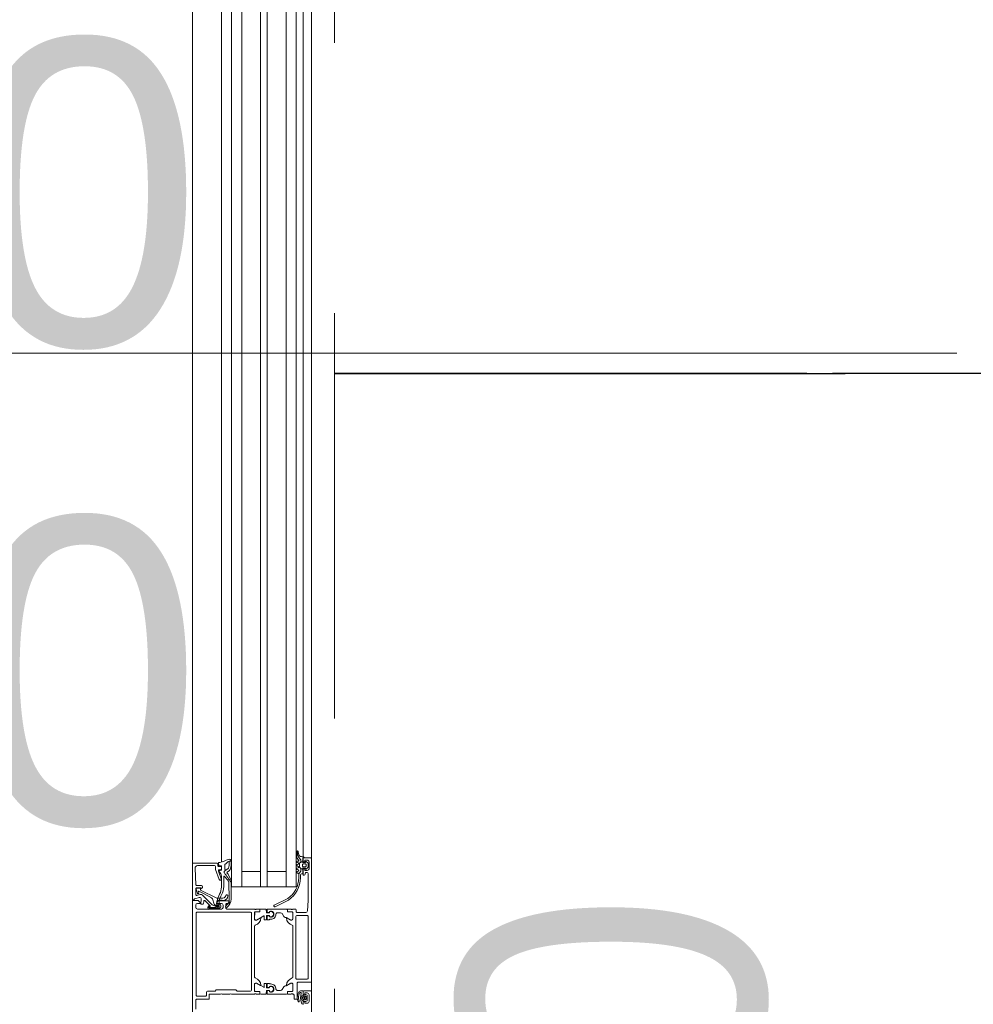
# Model space of a CAD drawing. Header units: centimetres. Extents: x -1631 to 1829, y -257 to 3158.
# Tile 18 of 128: x -574 to -518, y 1436 to 1493. Entities that reach past the tile are written whole.
import ezdxf

# ---------------------------------------------------------------- set-up
doc = ezdxf.new("R2010")
doc.units = ezdxf.units.CM
doc.linetypes.add('Dash', pattern=[60, 30, -30])
doc.linetypes.add('Ponad', pattern=[39.688, 23.813, -15.875])
for name, color, linetype, lineweight in [('A-DETL', 90, 'Continuous', 9), ('A-DETL-GENF', 92, 'Continuous', 9), ('A-DOOR', 31, 'Continuous', 13), ('A-DOOR-HDLN', 31, 'Dash', 9), ('A-DOOR-IDEN', 31, 'Continuous', 13), ('A-FLOR-OVHD', 1, 'Ponad', 9), ('G-ANNO-TEXT', 231, 'Continuous', 13)]:
    doc.layers.add(name, color=color, linetype=linetype, lineweight=lineweight)
doc.styles.add('Arial', font='arial.ttf', dxfattribs={"width": 0.9, "height": 18})
doc.styles.add('Arial_8', font='arial.ttf', dxfattribs={"height": 18})

# ---------------------------------------------------------------- blocks, each defined once
blk = doc.blocks.new('Schueco_FWS_ADS-70-HD_inw_Family-01 - FWS SI insert unit-2308021-5_piętro III __10_50 m_ - stan projektowany')
at = {"layer": 'A-DETL-GENF'}
for p, q in [((-48.75, 6.1), (48.75, 6.1)), ((27.75, 4.396), (-27.75, 4.396)), ((27.75, 3.8), (-27.75, 3.8)), ((27.75, 3.2), (-27.75, 3.2)), ((27.75, 2.1), (-27.75, 2.1)), ((27.75, 1.7), (-27.75, 1.7)), ((27.75, 0.6), (-27.75, 0.6)), ((27.75, 0), (-27.75, 0)), ((27.75, -0.4), (-27.75, -0.4)), ((47.85, -0.9), (-47.85, -0.9))]:
    blk.add_line(p, q, dxfattribs=at)
at = {"layer": 'A-DOOR'}
for p, q in [((-43.3, 5.9), (-43.84, 5.9)), ((-43.25, 5.17), (-43.25, 5.85)), ((-43.07, 5.33), (-43.07, 5.83)), ((-43.02, 5.88), (-38.18, 5.88)), ((-38.13, 5.83), (-38.13, 2.68)), ((-37.95, 5.8), (-37.95, 5.2)), ((-37.72, 5.9), (-37.85, 5.9)), ((-37.34, 5.963), (-37.269, 5.701)), ((-37.099, 5.643), (-37.151, 5.837)), ((-37.103, 5.9), (-36.75, 5.9)), ((-37.02, 5.806), (-36.787, 5.878)), ((-36.57, 5.569), (-36.57, 5.852)), ((-36.522, 5.902), (-35.556, 5.943)), ((-35.4, 5.794), (-35.4, 4.8)), ((-35.3, 6.1), (-27, 6.1)), ((-35.25, 4.65), (-35.25, 6.05)), ((-42.87, 5.28), (-43.02, 5.28)), ((-37.468, 5.352), (-37.767, 5.053)), ((-37.701, 4.935), (-37.138, 5.498)), ((-37.624, 5.447), (-37.499, 5.437)), ((-37.269, 5.007), (-36.904, 5.723)), ((-36.927, 5.751), (-36.999, 5.729)), ((-37.95, 5.1), (-37.95, 4.4)), ((-37.917, 4.52), (-37.917, 5.13)), ((-37.877, 5.127), (-37.877, 4.768)), ((-37.85, 5.089), (-37.85, 4.76)), ((-37.837, 4.69), (-37.837, 4.575)), ((-37.798, 5.057), (-37.832, 5.096)), ((-37.783, 5.109), (-37.827, 5.153)), ((-37.81, 4.689), (-37.81, 4.577)), ((-37.797, 5.18), (-37.755, 5.137)), ((-37.76, 4.577), (-37.76, 4.793)), ((-37.727, 4.575), (-37.727, 4.72)), ((-37.661, 4.814), (-37.356, 4.925)), ((-35.618, 4.747), (-36.217, 4.529)), ((-35.45, 4.75), (-35.601, 4.75)), ((-42.95, 3.9), (-42.95, 4.35)), ((-37.95, 4.08), (-37.95, 2.45)), ((-37.67, 4.13), (-37.9, 4.13)), ((-37.85, 4.3), (-37.72, 4.3)), ((-37.62, 3.98), (-37.62, 4.08)), ((-37.47, 4.55), (-37.47, 3.98)), ((-37.427, 4.38), (-37.427, 4.567)), ((-36.012, 4.4), (-36.661, 4.4)), ((-36.628, 4.26), (-36.054, 4.26)), ((-36.25, 4.482), (-36.25, 4.45)), ((-36.183, 4.403), (-35.717, 4.573)), ((-35.672, 4.405), (-35.714, 4.52)), ((-35.65, 4.526), (-35.65, 4.45)), ((-35.438, 4.385), (-35.644, 4.385)), ((-35.6, 4.4), (-35.5, 4.4)), ((-35.588, 4.193), (-35.37, 4.193)), ((-35.45, 4.45), (-35.45, 4.55)), ((-35.42, 4.509), (-35.409, 4.419)), ((-35.4, 4.6), (-35.3, 4.6)), ((-35.256, 4.569), (-35.396, 4.542)), ((-35.182, 4.396), (-27, 4.396)), ((-42.95, 2.45), (-42.95, 3.8)), ((-37.52, 3.93), (-37.57, 3.93)), ((-36.397, 3.952), (-37.344, 3.934)), ((-27, 3.2), (-36.65, 3.2)), ((-42.95, 2.162), (-42.95, 2.35)), ((-42.93, 2.377), (-42.93, 2.423)), ((-42.789, 2.159), (-42.789, 2.399)), ((-42.739, 2.449), (-42.391, 2.449)), ((-38.18, 2.63), (-42.72, 2.63)), ((-38.95, 2.45), (-41.95, 2.45)), ((-38.161, 2.449), (-38.509, 2.449)), ((-38.111, 2.159), (-38.111, 2.399)), ((-37.97, 2.423), (-37.97, 2.377)), ((-37.95, 2.35), (-37.95, 2.162)), ((-42.95, 1.791), (-42.95, 2.079)), ((-42.75, 1.755), (-42.93, 1.771)), ((-42.822, 2.132), (-42.92, 2.132)), ((-42.9, 2.129), (-42.819, 2.129)), ((-42.34, 1.745), (-42.55, 1.745)), ((-42.321, 2.296), (-42.546, 1.905)), ((-42.529, 1.875), (-42.34, 1.875)), ((-42.32, 1.855), (-42.32, 1.765)), ((-38.58, 1.855), (-38.58, 1.765)), ((-38.578, 2.296), (-38.354, 1.905)), ((-38.371, 1.875), (-38.56, 1.875)), ((-38.56, 1.745), (-38.35, 1.745)), ((-38.15, 1.755), (-37.97, 1.771)), ((-38, 2.129), (-38.081, 2.129)), ((-37.98, 2.132), (-38.078, 2.132)), ((-37.95, 1.791), (-37.95, 2.079)), ((-42.95, 1.686), (-42.95, 0.571)), ((-42.767, 1.706), (-42.93, 1.706)), ((-42.809, 1.576), (-42.77, 1.576)), ((-42.785, 1.575), (-42.75, 1.575)), ((-42.74, 1.609), (-42.747, 1.688)), ((-42.73, 1.595), (-42.73, 1.735)), ((-42.57, 1.725), (-42.57, 1.595)), ((-42.553, 1.688), (-42.56, 1.609)), ((-42.55, 1.575), (-42.514, 1.575)), ((-42.34, 1.706), (-42.533, 1.706)), ((-42.53, 1.576), (-42.491, 1.576)), ((-42.32, 1.596), (-42.32, 1.686)), ((-38.58, 1.596), (-38.58, 1.686)), ((-38.56, 1.706), (-38.367, 1.706)), ((-38.37, 1.576), (-38.409, 1.576)), ((-38.35, 1.575), (-38.385, 1.575)), ((-38.347, 1.688), (-38.34, 1.609)), ((-38.33, 1.725), (-38.33, 1.595)), ((-38.17, 1.595), (-38.17, 1.735)), ((-38.16, 1.609), (-38.153, 1.688)), ((-38.114, 1.575), (-38.15, 1.575)), ((-38.133, 1.706), (-37.97, 1.706)), ((-38.091, 1.576), (-38.13, 1.576)), ((-37.95, 1.686), (-37.95, 0.571)), ((-37.42, 0.448), (-37.812, 1.246)), ((-37.721, 1.289), (-37.329, 0.491)), ((-42.73, 0.92), (-42.73, 1.111)), ((-42.68, 0.833), (-42.51, 0.735)), ((-42.46, 0.607), (-42.46, 0.649)), ((-42.321, 0.354), (-42.453, 0.582)), ((-38.578, 0.354), (-38.447, 0.582)), ((-38.44, 0.607), (-38.44, 0.649)), ((-38.22, 0.833), (-38.39, 0.735)), ((-38.17, 0.92), (-38.17, 1.111)), ((-27, 0.6), (-36.65, 0.6)), ((-43.25, 0), (-43.25, 0.08)), ((-43.2, 0.13), (-43, 0.13)), ((-42.95, 0.3), (-42.95, 0.488)), ((-42.95, 0.18), (-42.95, 0.2)), ((-42.93, 0.227), (-42.93, 0.273)), ((-42.92, 0.518), (-42.822, 0.518)), ((-42.9, 0.521), (-42.819, 0.521)), ((-42.792, 0.488), (-42.792, 0.25)), ((-42.789, 0.491), (-42.789, 0.251)), ((-42.742, 0.2), (-42.35, 0.2)), ((-42.739, 0.201), (-42.391, 0.201)), ((-38.38, 0.02), (-42.02, 0.02)), ((-41.95, 0.2), (-38.95, 0.2)), ((-38.55, 0.2), (-38.158, 0.2)), ((-38.161, 0.201), (-38.509, 0.201)), ((-38.111, 0.491), (-38.111, 0.251)), ((-38.108, 0.25), (-38.108, 0.488)), ((-38, 0), (-38.1, 0)), ((-38, 0.521), (-38.081, 0.521)), ((-38.078, 0.518), (-37.98, 0.518)), ((-37.97, 0.273), (-37.97, 0.227)), ((-37.95, 0.488), (-37.95, 0.3)), ((-37.95, 0.2), (-37.95, 0.05)), ((-43.56, -0.4), (-43.43, -0.4)), ((-43.529, -0.399), (-43.372, -0.399)), ((-43.454, -0.301), (-43.455, -0.301)), ((-43.386, -0.563), (-43.346, -0.637)), ((-43.355, -0.178), (-43.33, -0.167)), ((-43.352, -0.419), (-43.352, -0.514)), ((-43.271, -0.508), (-43.271, -0.578)), ((-43.121, -0.478), (-43.241, -0.478)), ((-42.3, -0.05), (-43.2, -0.05)), ((-43.091, -0.578), (-43.091, -0.508)), ((-43.016, -0.638), (-42.969, -0.566)), ((-43.011, -0.515), (-43.011, -0.419)), ((-42.991, -0.399), (-42.776, -0.399)), ((-42.93, -0.4), (-42.8, -0.4)), ((-42.75, -0.45), (-42.75, -0.85)), ((-42.25, -0.85), (-42.25, -0.1)), ((-42.07, -0.03), (-42.07, -0.65)), ((-38.33, -0.65), (-38.33, -0.03)), ((-38.15, -0.05), (-38.15, -0.557)), ((-35.93, -0.25), (-36.125, -0.25)), ((-35.96, -0.47), (-35.96, -0.45)), ((-35.91, -0.4), (-35.63, -0.4)), ((-35.86, -0.52), (-35.91, -0.52)), ((-35.74, -0.259), (-35.88, -0.15)), ((-35.88, -0.35), (-35.88, -0.3)), ((-35.64, -0.38), (-35.85, -0.38)), ((-35.81, -0.65), (-35.81, -0.57)), ((-35.741, -0.06), (-35.719, -0.12)), ((-35.588, -0.27), (-35.709, -0.27)), ((-35.641, -0.12), (-35.619, -0.06)), ((-35.58, -0.54), (-35.57, -0.54)), ((-35.533, -0.225), (-35.544, -0.245)), ((-35.541, -0.06), (-35.519, -0.12)), ((-35.54, -0.51), (-35.54, -0.38)), ((-35.266, -0.2), (-35.49, -0.2)), ((-35.46, -0.41), (-35.46, -0.54)), ((-35.441, -0.12), (-35.419, -0.06)), ((-35.35, -0.36), (-35.41, -0.36)), ((-35.341, -0.06), (-35.319, -0.12)), ((-35.3, -0.54), (-35.3, -0.41)), ((-35.241, -0.12), (-35.219, -0.06)), ((-35.211, -0.245), (-35.223, -0.225)), ((-35.22, -0.38), (-35.22, -0.51)), ((-35.19, -0.54), (-35.18, -0.54)), ((-35.068, -0.27), (-35.168, -0.27)), ((-35.14, -0.07), (-35.14, -0.11)), ((-35.13, -0.4), (-35, -0.4)), ((-34.933, -0.17), (-35.036, -0.258)), ((-34.95, -0.45), (-34.95, -0.85)), ((-34.883, -0.4), (-27, -0.4)), ((-34.871, -0.316), (-34.88, -0.423)), ((-34.841, -0.03), (-34.573, -0.03)), ((-34.566, -0.109), (-34.71, -0.137)), ((-34.549, -0.038), (-34.576, -0.052)), ((-42.8, -0.9), (-47.7, -0.9)), ((-43.38, -0.75), (-42.98, -0.75)), ((-43.328, -0.648), (-43.033, -0.648)), ((-35, -0.9), (-42.2, -0.9)), ((-42.02, -0.7), (-38.38, -0.7)), ((-35.497, -0.695), (-35.601, -0.591)), ((-35.58, -0.75), (-35.18, -0.75)), ((-35.298, -0.71), (-35.462, -0.71)), ((-35.41, -0.59), (-35.35, -0.59)), ((-35.159, -0.591), (-35.263, -0.695)), ((-35, -0.9), (-27, -0.9))]:
    blk.add_line(p, q, dxfattribs=at)
at = {"layer": 'A-DOOR', "flags": 128}
for points in [[(-44.7, 6.1), (-37.45, 6.1), (-37.45, 5.76), (-37.56, 5.65), (-37.62, 5.65), (-37.62, 5.8)], [(-35.3, 6.1), (-37.4, 6.1), (-37.4, 6), (-37.388, 6)], [(-36.721, 5.832), (-36.732, 5.627), (-36.84, 5.624), (-37.307, 4.66), (-37.307, 4.304)], [(-36.7, 5.85), (-36.7, 5.61), (-36.76, 5.61), (-36.723, 5.547)], [(-37.375, 5.576), (-37.659, 5.601), (-37.67, 5.497)], [(-42.95, 4.45), (-42.95, 5.12), (-43.2, 5.12)], [(-42.77, 2.68), (-42.77, 3.48), (-42.7, 3.55), (-42.7, 4.7), (-42.77, 4.77), (-42.77, 5.18)], [(-37.501, 4.664), (-37.647, 4.69), (-37.647, 4.569)], [(-37.62, 4.4), (-37.62, 4.65), (-37.57, 4.65)], [(-37.352, 3.822), (-36.306, 3.822), (-36.371, 3.821)], [(-27, 3.8), (-36.65, 3.8), (-36.65, 0), (-27, 0)], [(-35.75, 3.2), (-35.75, 2.1), (-36.65, 2.1), (-27, 2.1)], [(-42.35, 2.45), (-42.78, 2.45), (-42.792, 2.162)], [(-42.438, 2.091), (-42.3, 2.33), (-42.3, 2.4)], [(-38.6, 2.4), (-38.6, 2.33), (-38.462, 2.091)], [(-38.108, 2.162), (-38.108, 2.438), (-38.55, 2.45)], [(-42.35, 1.491), (-42.35, 1.576), (-42.34, 1.576)], [(-38.55, 1.491), (-38.55, 1.576), (-38.56, 1.576)], [(-35.75, 0.6), (-35.75, 1.7), (-36.65, 1.7), (-27, 1.7)], [(-42.3, 0.25), (-42.3, 0.32), (-42.438, 0.559)], [(-38.462, 0.559), (-38.6, 0.32), (-38.6, 0.25)], [(-43.38, -0.45), (-43.38, -0.5), (-43.48, -0.5), (-43.48, -0.65)], [(-43.308, -0.363), (-43.312, -0.372), (-43.322, -0.399), (-43.267, -0.424)], [(-43.08, -0.328), (-43.134, -0.324), (-43.21, -0.326), (-43.267, -0.332)], [(-43.228, -0.411), (-43.181, -0.326), (-43.133, -0.411)], [(-42.789, -0.178), (-42.796, -0.169), (-42.862, -0.131), (-42.909, -0.11), (-42.961, -0.091), (-43.013, -0.075), (-43.066, -0.065), (-43.121, -0.062)], [(-43.094, -0.424), (-43.041, -0.399), (-43.053, -0.35)], [(-42.88, -0.65), (-42.88, -0.5), (-42.98, -0.5), (-42.98, -0.45)], [(-42.944, -0.176), (-42.903, -0.196), (-42.871, -0.216)], [(-42.757, -0.378), (-42.757, -0.278), (-42.76, -0.257)], [(-36.116, -0.15), (-35.88, -0.15), (-35.815, -0.05)], [(-35.58, -0.45), (-35.58, -0.5), (-35.68, -0.5), (-35.68, -0.65)], [(-35.08, -0.65), (-35.08, -0.5), (-35.18, -0.5), (-35.18, -0.45)], [(-34.92, -0.46), (-34.92, -0.38), (-35.12, -0.38)], [(-38.057, -0.657), (-37.45, -0.7), (-35.86, -0.7)]]:
    blk.add_lwpolyline(points, dxfattribs=at)
for points in [[(-35.807, 4.23), (-35.742, 4.23)], [(-35.677, 3.927), (-35.782, 4.052)], [(-35.697, 4.201), (-35.643, 4.107), (-35.588, 4.021), (-35.643, 4.107)], [(-35.904, 4.003), (-36.274, 3.828)], [(-35.4, 3.825), (-35.619, 3.889)], [(-35.539, 3.989), (-35.382, 3.943)], [(-35.355, 3.938), (-35.136, 3.943), (-35.136, 3.938), (-35.136, 3.82), (-35.367, 3.82), (-35.138, 3.82), (-35.136, 3.938)], [(-43.171, -0.623), (-43.163, -0.616), (-43.161, -0.606), (-43.163, -0.596), (-43.171, -0.589), (-43.181, -0.586), (-43.191, -0.589), (-43.198, -0.596), (-43.2, -0.606), (-43.198, -0.616), (-43.191, -0.623), (-43.181, -0.626)]]:
    blk.add_lwpolyline(points, close=True, dxfattribs=at)
at = {"layer": 'A-DOOR'}
for centre, radius, start, end in [((-43.3, 5.85), 0.05, 359.99926, 90.00031), ((-43.02, 5.83), 0.05, 90.00017, 180.00071), ((-38.18, 5.83), 0.05, 0.00035, 89.99965), ((-37.85, 5.8), 0.1, 90.00105, 179.99939), ((-37.72, 5.8), 0.1, 0.00115, 89.99885), ((-37.388, 5.95), 0.05, 14.9971, 89.99986), ((-37.103, 5.85), 0.05, 90.00286, 194.9993), ((-37.013, 5.767), 0.0402, 99.39785, 290.68197), ((-36.771, 5.83), 0.0503, 2.71119, 107.91961), ((-36.75, 5.85), 0.05, 359.99968, 90.00012), ((-36.52, 5.852), 0.05, 92.45183, 180), ((-35.55, 5.793), 0.15, 0.01384, 92.45578), ((-35.3, 6.05), 0.05, 0.00022, 89.99969), ((-43.02, 5.33), 0.05, 179.99964, 270.00108), ((-42.87, 5.18), 0.1, 359.99988, 90.00012), ((-37.66, 5.591), 0.01, 84.94662, 180), ((-37.62, 5.497), 0.05, 180.00017, 265.00023), ((-37.503, 5.387), 0.05, 314.99995, 85.00138), ((-37.366, 5.675), 0.1, 264.94662, 15.10871), ((-37.244, 5.604), 0.15, 314.99921, 14.9998), ((-36.921, 5.732), 0.02, 332.95053, 106.97481), ((-36.65, 5.581), 0.0809, 205.0969, 351.18062), ((-43.2, 5.17), 0.05, 179.99869, 270.00043), ((-37.897, 5.15), 0.0725, 136.39586, 223.60414), ((-37.88, 4.58), 0.06, 99.84594, 279.84594), ((-37.847, 5.13), 0.07, 44.93919, 180), ((-37.669, 3.47), 1.19, 60.02911, 100.74234), ((-37.847, 5.131), 0.03, 48.46662, 186.92301), ((-37.827, 4.773), 0.05, 185.28385, 227.65576), ((-37.884, 4.695), 0.0475, 353.9778, 60.54315), ((-37.84, 5.089), 0.01, 42.14405, 180), ((-37.818, 4.759), 0.0316, 178.67092, 239.34297), ((-37.86, 4.689), 0.05, 359.99999, 59.34297), ((-37.781, 5.068), 0.02, 210.01208, 314.98685), ((-37.769, 5.123), 0.02, 225.01055, 44.98945), ((-37.56, 4.793), 0.2, 135, 180), ((-37.627, 4.72), 0.0999, 109.95176, 180.00923), ((-37.57, 4.55), 0.1, 0.00089, 89.99911), ((-37.527, 4.567), 0.1, 0.00005, 74.99996), ((-37.407, 5.066), 0.15, 290.00257, 337.09448), ((-35.601, 4.7), 0.05, 90, 110.01026), ((-35.45, 4.8), 0.05, 270.00085, 359.99915), ((-35.3, 4.65), 0.05, 270.00089, 359.99933), ((-43.002, 4.4), 0.0725, 316.39582, 43.6041), ((-37.85, 4.4), 0.1, 180.00063, 269.99937), ((-37.9, 4.08), 0.05, 89.9998, 180.0002), ((-37.817, 4.52), 0.1, 180.00439, 269.9956), ((-37.668, 3.462), 1.078, 58.56531, 100.79366), ((-37.807, 4.115), 0.05, 35.43858, 213.94133), ((-37.351, 4.422), 0.6, 213.94133, 269.92516), ((-37.782, 4.575), 0.055, 180, 0), ((-37.798, 4.57), 0.151, 262.82013, 359.71473), ((-37.785, 4.575), 0.025, 176.4446, 3.5554), ((-37.359, 4.434), 0.5, 215.43858, 271.69258), ((-37.72, 4.4), 0.1, 270.00011, 359.99989), ((-37.67, 4.08), 0.05, 359.99951, 90.00049), ((-37.408, 4.314), 0.0491, 140.09859, 186.57952), ((-37.158, 4.308), 0.299, 180, 266.71324), ((-37.476, 4.384), 0.0488, 307.52334, 354.96312), ((-37.108, 4.322), 0.2, 185.29603, 255.74814), ((-37.172, 4.07), 0.06, 266.71324, 75.74814), ((-36.628, 5.26), 1, 241.43328, 270), ((-36.661, 5.3), 0.9, 242.6144, 270), ((-25.807, -9.802), 17.239, 125.55054, 127.79351), ((-25.807, -9.802), 17.239, 125.55054, 127.79397), ((-37.468, 5.68), 2.055, 304.11418, 314.2876), ((-36.2, 4.482), 0.05, 110.01026, 180), ((-36.2, 4.45), 0.05, 180, 290.01143), ((-36.054, 4.23), 0.03, 314.2876, 90), ((-36.012, 4.7), 0.3, 270, 319.38974), ((-35.82, 4.02), 0.05, 39.87744, 155.02575), ((-35.82, 4.02), 0.05, 39.87744, 155.02575), ((-35.803, 4.171), 0.0588, 94.04987, 117.25617), ((-35.803, 4.171), 0.0588, 94.04987, 117.25617), ((-36.911, 5.374), 1.424, 322.34809, 323.60743), ((-35.742, 4.51), 0.03, 20, 138.91671), ((-35.742, 4.18), 0.05, 25, 90), ((-35.742, 4.18), 0.05, 25, 90), ((-35.7, 4.526), 0.05, 0, 110.01143), ((-35.644, 4.415), 0.03, 200, 270), ((-35.6, 4.45), 0.05, 180.00089, 269.99911), ((-35.588, 4.133), 0.06, 90, 205), ((-35.5, 4.45), 0.05, 270.0007, 359.99952), ((-35.4, 4.55), 0.05, 89.99978, 180.00022), ((-35.438, 4.415), 0.03, 270, 7.21385), ((-35.39, 4.513), 0.03, 101, 187.21385), ((-35.37, 4.133), 0.06, 35.00728, 90), ((-34.846, 4.5), 0.58, 215.00728, 235.00089), ((-35.25, 4.54), 0.03, 12.38827, 101), ((-39.616, 3.581), 4.5, 11.56085, 12.38827), ((-33.082, 4.978), 2.182, 193.10259, 206.6774), ((-43.002, 3.85), 0.0725, 316.39586, 43.60414), ((-37.57, 3.98), 0.05, 180.00078, 269.99922), ((-37.52, 3.98), 0.05, 270.0013, 359.9987), ((-36.4, 4.102), 0.15, 271.12035, 304.11418), ((-36.306, 3.896), 0.075, 269.92623, 295.31664), ((-36.306, 3.896), 0.075, 269.92623, 295.31664), ((-35.938, 4.075), 0.08, 295.31664, 335.02575), ((-35.938, 4.075), 0.08, 295.31664, 335.02575), ((-35.585, 4.004), 0.12, 219.87744, 253.71514), ((-35.585, 4.004), 0.12, 219.87744, 253.71514), ((-35.511, 4.085), 0.1, 219.58933, 253.42703), ((-35.511, 4.085), 0.1, 219.58933, 253.42703), ((-35.367, 3.94), 0.12, 253.71514, 270), ((-35.367, 3.94), 0.12, 253.71514, 270), ((-35.354, 4.038), 0.1, 253.42703, 269.58933), ((-35.354, 4.038), 0.1, 253.42703, 269.58933), ((-35.236, 3.943), 0.1, 359.87744, 55.00089), ((-35.137, 3.94), 0.12, 269.87744, 28.80668), ((-35.137, 3.94), 0.12, 269.87744, 270.39993), ((-35.137, 3.94), 0.12, 269.87744, 270.39993), ((-42.958, 2.423), 0.0279, 358.83541, 73.58012), ((-42.958, 2.377), 0.0279, 286.42459, 1.16287), ((-42.78, 2.438), 0.012, 90, 180), ((-42.739, 2.399), 0.05, 89.9997, 180.0003), ((-42.72, 2.68), 0.05, 180.00176, 269.99824), ((-42.474, 2.568), 0.5, 275.62258, 342.25158), ((-42.405, 2.35), 0.1, 327.27298, 81.81839), ((-42.35, 2.4), 0.05, 0, 90), ((-41.95, 2.4), 0.05, 90, 162.25158), ((-38.95, 2.4), 0.05, 17.74842, 90), ((-38.426, 2.568), 0.5, 197.74842, 264.37742), ((-38.55, 2.4), 0.05, 90, 180), ((-38.494, 2.35), 0.1, 98.18161, 212.72702), ((-38.18, 2.68), 0.05, 270.00035, 359.99965), ((-38.161, 2.399), 0.05, 359.9997, 90.0003), ((-38.12, 2.438), 0.012, 0, 90), ((-37.942, 2.423), 0.0279, 106.41988, 181.16459), ((-37.942, 2.377), 0.0279, 178.83713, 253.57541), ((-42.92, 2.162), 0.03, 180, 270), ((-42.9, 2.079), 0.05, 90.00001, 180), ((-42.93, 1.791), 0.02, 180.11201, 269.88362), ((-42.822, 2.162), 0.03, 270, 360), ((-42.819, 2.159), 0.03, 270.00001, 0.00792), ((-42.75, 1.735), 0.02, 0.11121, 89.88442), ((-42.55, 1.725), 0.02, 90.10444, 179.89119), ((-42.529, 1.895), 0.02, 150.12016, 270), ((-42.426, 2.084), 0.0138, 150, 275.62258), ((-42.34, 1.855), 0.02, 0.11718, 89.88063), ((-42.34, 1.765), 0.02, 270.11339, 359.8888), ((-38.56, 1.855), 0.02, 90.11937, 179.88282), ((-38.56, 1.765), 0.02, 180.1112, 269.88661), ((-38.474, 2.084), 0.0138, 264.37742, 30), ((-38.371, 1.895), 0.02, 270, 29.87984), ((-38.35, 1.725), 0.02, 0.10881, 89.89556), ((-38.15, 1.735), 0.02, 90.11558, 179.88879), ((-38.081, 2.159), 0.03, 179.99208, 269.99999), ((-38.078, 2.162), 0.03, 180, 270), ((-38, 2.079), 0.05, 0, 89.99999), ((-37.98, 2.162), 0.03, 270, 0), ((-37.97, 1.791), 0.02, 270.11638, 359.88799), ((-42.93, 1.686), 0.02, 90, 180), ((-42.65, 1.491), 0.18, 151.91038, 28.08962), ((-42.65, 1.492), 0.159, 148.48438, 31.51562), ((-42.77, 1.606), 0.03, 270, 5.00016), ((-42.767, 1.686), 0.02, 5.00016, 90), ((-42.75, 1.595), 0.02, 270.11419, 359.88799), ((-42.65, 1.111), 0.0799, 89.93747, 180.06362), ((-42.65, 1.491), 0.3, 269.99889, 0.00111), ((-42.55, 1.595), 0.02, 180.1112, 269.88661), ((-42.53, 1.606), 0.03, 174.99984, 270), ((-42.533, 1.686), 0.02, 90, 174.99984), ((-42.34, 1.686), 0.02, 360, 90), ((-42.34, 1.596), 0.02, 270, 0), ((-38.56, 1.686), 0.02, 90, 180), ((-38.56, 1.596), 0.02, 180, 270), ((-38.25, 1.491), 0.3, 179.99889, 270.00111), ((-38.25, 1.491), 0.18, 151.91038, 28.08962), ((-38.25, 1.492), 0.159, 148.48438, 31.51562), ((-38.37, 1.606), 0.03, 270, 5.00016), ((-38.367, 1.686), 0.02, 5.00016, 90), ((-38.35, 1.595), 0.02, 270.11339, 359.8888), ((-38.25, 1.111), 0.0799, 359.93638, 90.06253), ((-38.15, 1.595), 0.02, 180.11201, 269.88581), ((-38.13, 1.606), 0.03, 174.99984, 270), ((-38.133, 1.686), 0.02, 90, 174.99984), ((-37.97, 1.686), 0.02, 360, 90), ((-37.766, 1.267), 0.05, 25.39147, 205.39147), ((-42.63, 0.92), 0.1, 180.02479, 239.97682), ((-42.56, 0.649), 0.1, 0.0349, 59.96496), ((-42.41, 0.607), 0.05, 180, 210), ((-42.426, 0.566), 0.0138, 84.37742, 210), ((-42.474, 0.082), 0.5, 17.74842, 84.37742), ((-38.426, 0.082), 0.5, 95.62258, 162.25158), ((-38.474, 0.566), 0.0138, 330, 95.62258), ((-38.49, 0.607), 0.05, 330, 360), ((-38.34, 0.649), 0.1, 120.03504, 179.9651), ((-38.27, 0.92), 0.1, 300.02318, 359.97521), ((-43.2, 0.08), 0.05, 90.00331, 179.99669), ((-43.2, 0), 0.05, 180.00152, 269.99848), ((-43, 0.18), 0.05, 270, 0), ((-42.9, 0.571), 0.05, 180, 270), ((-42.92, 0.488), 0.03, 90, 180), ((-42.958, 0.273), 0.0279, 358.83713, 73.57541), ((-42.958, 0.227), 0.0279, 286.41988, 1.16459), ((-42.822, 0.488), 0.03, 360, 90), ((-42.819, 0.491), 0.03, 0, 90), ((-42.742, 0.25), 0.05, 180, 270), ((-42.739, 0.251), 0.05, 179.9997, 270.0003), ((-42.405, 0.3), 0.1, 278.18161, 32.72702), ((-42.35, 0.25), 0.05, 270, 0), ((-42.02, -0.03), 0.05, 90, 180), ((-41.95, 0.25), 0.05, 197.74842, 270), ((-38.95, 0.25), 0.05, 270, 342.25158), ((-38.55, 0.25), 0.05, 180, 270), ((-38.494, 0.3), 0.1, 147.27298, 261.81839), ((-38.38, -0.03), 0.05, 360, 90), ((-38.161, 0.251), 0.05, 269.9997, 0.0003), ((-38.158, 0.25), 0.05, 270, 360), ((-38.1, -0.05), 0.05, 90, 180), ((-38.081, 0.491), 0.03, 90, 180), ((-38.078, 0.488), 0.03, 90, 180), ((-38, 0.571), 0.05, 270, 0), ((-38, 0.05), 0.05, 270, 360), ((-37.98, 0.488), 0.03, 0, 90), ((-37.942, 0.273), 0.0279, 106.42459, 181.16287), ((-37.942, 0.227), 0.0279, 178.83541, 253.58012), ((-36.074, 1.393), 1.644, 215.10051, 268.22443), ((-36.077, 1.394), 1.544, 215.79402, 268.55182), ((-43.428, -0.398), 0.101, 105.26539, 180.38827), ((-43.153, -1.254), 1, 74.80516, 107.53249), ((-43.43, -0.45), 0.05, 0.0035, 89.9965), ((-43.371, -0.147), 0.0351, 115.73308, 295.73308), ((-43.368, -0.554), 0.0202, 100.67097, 206.19892), ((-43.149, -0.613), 0.552, 87.06316, 115.42604), ((-43.371, -0.418), 0.0198, 359.41545, 90.29965), ((-43.372, -0.514), 0.0203, 270.7563, 359.53147), ((-43.144, -0.645), 0.513, 87.41129, 111.25535), ((-43.262, -0.382), 0.05, 95.8441, 158.82349), ((-43.241, -0.508), 0.03, 90.00019, 180.00115), ((-43.181, -0.824), 0.262, 69.91551, 110.08449), ((-43.255, -0.396), 0.03, 245.38474, 330.73672), ((-43.107, -0.396), 0.03, 209.26328, 295.25391), ((-43.121, -0.513), 0.38, 62.31642, 90.02337), ((-43.121, -0.508), 0.03, 0.00057, 90.00019), ((-43.082, -0.358), 0.03, 13.84607, 86.4935), ((-42.991, -0.418), 0.0198, 89.93138, 180.64417), ((-42.991, -0.515), 0.0199, 179.7384, 269.97239), ((-42.987, -0.555), 0.0204, 329.53995, 101.42983), ((-42.93, -0.45), 0.05, 89.99825, 180.00787), ((-42.887, -0.251), 0.0381, 264.04814, 65.71661), ((-42.8, -0.45), 0.05, 0.0035, 89.9965), ((-42.989, -0.296), 0.232, 9.68376, 30.5094), ((-42.776, -0.379), 0.0198, 270.10018, 1.04939), ((-42.3, -0.1), 0.05, 359.99973, 90.00027), ((-38.05, -0.557), 0.1, 180, 265.91444), ((-35.91, -0.45), 0.05, 90, 180), ((-35.91, -0.47), 0.05, 180, 270), ((-35.93, -0.3), 0.05, 0, 89.99502), ((-35.85, -0.35), 0.03, 180, 270), ((-35.86, -0.57), 0.05, 0, 90), ((-35.78, -0.07), 0.04, 15.00018, 150.0002), ((-35.709, -0.22), 0.05, 231.9827, 270), ((-35.68, -0.11), 0.04, 194.9998, 345.0002), ((-35.59, -0.38), 0.05, 0, 180), ((-35.63, -0.45), 0.05, 360, 90), ((-35.58, -0.07), 0.04, 14.9998, 165.0002), ((-35.58, -0.57), 0.03, 89.99995, 225.00193), ((-35.588, -0.22), 0.05, 270, 330), ((-35.57, -0.51), 0.03, 270, 360), ((-35.49, -0.25), 0.05, 90, 150), ((-35.48, -0.11), 0.04, 194.9998, 345.0002), ((-35.41, -0.41), 0.05, 89.99888, 180.00112), ((-35.41, -0.54), 0.05, 179.99786, 270.00214), ((-35.38, -0.07), 0.04, 14.99959, 165.00041), ((-35.35, -0.41), 0.05, 359.99888, 90.00112), ((-35.35, -0.54), 0.05, 269.99786, 0.00214), ((-35.28, -0.11), 0.04, 194.99959, 345.00041), ((-35.266, -0.25), 0.05, 30, 90), ((-35.17, -0.38), 0.05, 0, 180), ((-35.19, -0.51), 0.03, 180, 270), ((-35.18, -0.07), 0.04, 0.00041, 165.00027), ((-35.168, -0.22), 0.05, 210, 270), ((-35.13, -0.45), 0.05, 90, 180), ((-35.18, -0.57), 0.03, 315.00341, 89.99452), ((-35.1, -0.11), 0.04, 180, 319.67921), ((-34.841, -0.33), 0.3, 89.99867, 139.68018), ((-35.068, -0.22), 0.0496, 270, 310.64118), ((-35, -0.45), 0.05, 0, 90), ((-34.672, -0.474), 0.4, 89.38113, 130.64118), ((-34.92, -0.42), 0.04, 270.00058, 355.083), ((-34.671, -0.334), 0.2, 101.0025, 175.00475), ((-34.666, 0.127), 0.2, 269.38113, 296.65479), ((-34.573, -0.07), 0.04, 281.01056, 90.08089), ((-43.38, -0.65), 0.1, 179.99956, 270), ((-43.329, -0.629), 0.0195, 205.7729, 271.36055), ((-43.033, -0.629), 0.0194, 269.35593, 330.28015), ((-42.98, -0.65), 0.1, 270.0018, 359.9982), ((-42.8, -0.85), 0.05, 270.00181, 359.99819), ((-42.2, -0.85), 0.05, 180.00152, 269.99848), ((-42.02, -0.65), 0.05, 180, 270), ((-38.38, -0.65), 0.05, 270, 0), ((-35.86, -0.65), 0.05, 270, 360), ((-35.58, -0.65), 0.1, 180, 270), ((-35.462, -0.66), 0.05, 224.9723, 270), ((-35.298, -0.66), 0.05, 270, 315.02016), ((-35.18, -0.65), 0.1, 270, 0), ((-35, -0.85), 0.05, 270, 0)]:
    blk.add_arc(centre, radius, start, end, dxfattribs=at)
at = {"layer": 'A-DOOR-HDLN'}
blk.add_arc((-46.25, 7.1), 91.094, 0, 90, dxfattribs=at)
blk = doc.blocks.new('etykieta drzwi wymiar i kategoria - Aluprof Curtain Door - etykieta drzwi 1S dół-1350914-5_piętro III __10_50 m_ - stan projektowany')
at = {"layer": 'A-DOOR-IDEN'}
blk.add_line((0, 0), (0, 0.59844), dxfattribs=at)

msp = doc.modelspace()

# ---------------------------------------------------------------- linework, layer by layer
at = {"layer": 'A-DETL', "linetype": 'Dash', "lineweight": 25}
for points, knots in [([(-552.773, 2638.575), (-478.908, 2638.575), (-476.079, 2638.575), (-439.123, 2638.575), (-439.123, 2601.619), (-439.123, 2598.79), (-439.123, 2573.539), (-439.123, 1655.824), (-439.123, 1618.868), (-439.123, 1616.04), (-439.123, 1512.359), (-439.123, 1509.531), (-439.123, 1472.575), (-476.079, 1472.575), (-478.908, 1472.575), (-555.623, 1472.575)], [0, 0, 0, 0, 1.242892, 2.082132, 2.921372, 3.63261, 13.975949, 24.692511, 35.163852, 36.732804, 37.928533, 39.497485, 40.336725, 41.175965, 42.450024, 42.450024, 42.450024, 42.450024]), ([(-555.623, 1472.575), (-478.908, 1472.575), (-476.079, 1472.575), (-439.123, 1472.575), (-439.123, 1435.619), (-439.123, 1432.79), (-439.123, 1329.11), (-439.123, 1326.281), (-439.123, 1289.326), (-402.167, 1289.326), (-399.339, 1289.326), (54.377, 1289.326), (347.204, 1289.326), (391.666, 1289.326), (418.55, 1316.21), (413.877, 1393.928), (413.877, 1663.126)], [0, 0, 0, 0, 1.274059, 2.1133, 2.95254, 4.521491, 5.717221, 7.286172, 8.125412, 8.964652, 14.361634, 22.556861, 31.207392, 35.311818, 37.065318, 41.276562, 41.276562, 41.276562, 41.276562]), ([(-561.623, 233.023), (-511.606, 233.023), (-497.781, 233.023), (-439.123, 233.023), (-439.123, 251.363), (-439.123, 296.623), (-439.123, 1289.326), (-439.123, 1326.281), (-439.123, 1329.11), (-439.123, 1432.79), (-439.123, 1435.619), (-439.123, 1472.575), (-476.079, 1472.575), (-478.908, 1472.575), (-555.623, 1472.575)], [0, 0, 0, 0, 1.339676, 2.332925, 3.669947, 15.221807, 26.977257, 38.268666, 39.837617, 41.033347, 42.602298, 43.441538, 44.280778, 45.554838, 45.554838, 45.554838, 45.554838]), ([(-555.623, 1472.575), (-478.908, 1472.575), (-450.623, 1472.575), (-439.123, 1472.575), (-439.123, 1461.075), (-439.123, 1432.79), (-439.123, 1329.11), (-439.123, 1326.281), (-439.123, 1289.326), (-402.167, 1289.326), (-399.339, 1289.326), (54.377, 1289.326), (347.204, 1289.326), (391.666, 1289.326), (413.877, 1267.114), (413.877, 1211.148), (413.877, 1019.9)], [0, 0, 0, 0, 1.274059, 1.834911, 2.395763, 3.964714, 5.438832, 7.007784, 7.847024, 8.686264, 14.083246, 22.278473, 30.929004, 34.961158, 36.402966, 39.45005, 39.45005, 39.45005, 39.45005])]:
    msp.add_open_spline(points, degree=3, knots=knots, dxfattribs=at)
at = {"layer": 'A-FLOR-OVHD'}
msp.add_line((-555.623, 1833.326), (-555.623, 1383.326), dxfattribs=at)

# ---------------------------------------------------------------- block references
at = {"layer": 'A-DOOR', "rotation": 90.0000000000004}
msp.add_blockref('Schueco_FWS_ADS-70-HD_inw_Family-01 - FWS SI insert unit-2308021-5_piętro III __10_50 m_ - stan projektowany', (-557.873, 1479.076), dxfattribs=at)
at = {"layer": 'A-DOOR-IDEN', "xscale": 99.99999999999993, "yscale": 99.99999999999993, "zscale": 99.99999999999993, "rotation": 270.0000000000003}
msp.add_blockref('etykieta drzwi wymiar i kategoria - Aluprof Curtain Door - etykieta drzwi 1S dół-1350914-5_piętro III __10_50 m_ - stan projektowany', (-578.912, 1473.773), dxfattribs=at)

# ---------------------------------------------------------------- texts
at = {"layer": 'A-DOOR-IDEN', "insert": (-563.354, 1469.052), "char_height": 18, "width": 41.7, "attachment_point": 6, "line_spacing_factor": 0.936439, "style": 'Arial_8'}
msp.add_mtext('\\pxqr,t7.05556,14.11111,21.16667,28.22222,35.27778,42.33333,49.38889,56.44444,63.5,70.55556,77.61111,84.66667,91.72222,98.77778,105.83333,112.88889,119.94444,127,134.05556,141.11111,148.16667,155.22222,162.27778,169.33333,176.38889,183.44444,190.5,197.55556,204.61111,211.66667,218.72222,225.77778;{90\\P200}', dxfattribs=at)
at = {"layer": 'G-ANNO-TEXT', "color": 1, "insert": (-548.366, 1395.564), "char_height": 18, "width": 46.2681, "attachment_point": 1, "rotation": 90, "line_spacing_factor": 0.936439, "style": 'Arial'}
msp.add_mtext('\\pxt6.35,12.7,19.05,25.4,31.75,38.1,44.45,50.8,57.15,63.5,69.85,76.2,82.55,88.9,95.25,101.6,107.95,114.3,120.65,127,133.35,139.7,146.05,152.4,158.75,165.1,171.45,177.8,184.15,190.5,196.85,203.2;{EI60}', dxfattribs=at)

doc.saveas('drawing.dxf')
